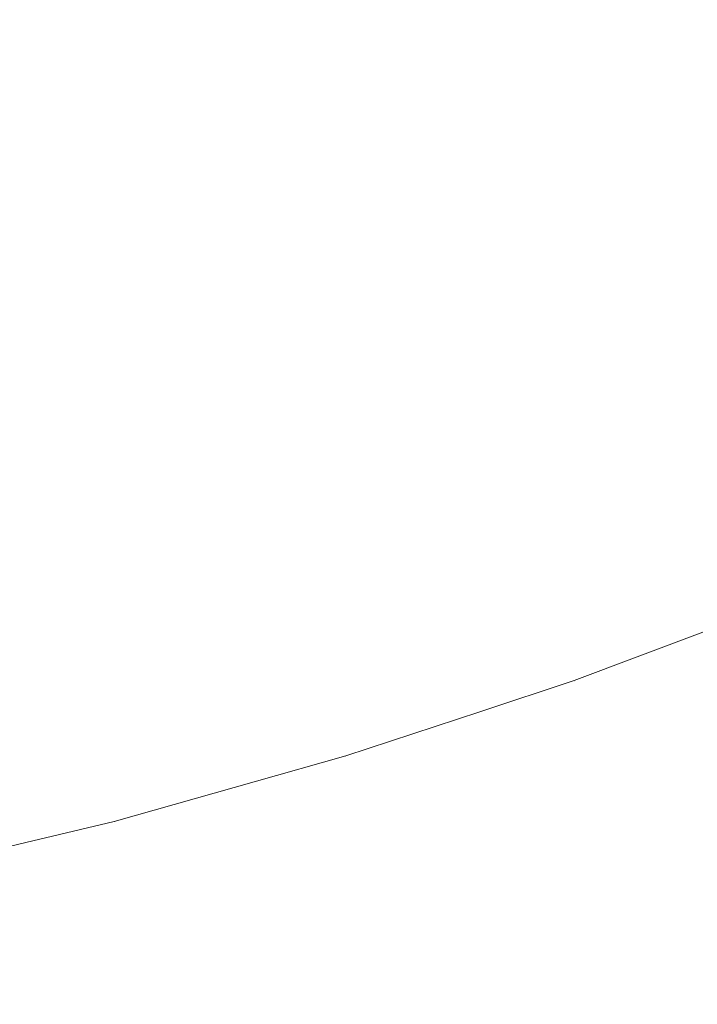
# Model space of a CAD drawing. Header units: centimetres. Extents: x -26 to 27.3, y 37.2 to 39.
# Tile 256 of 256: x 9.2873 to 9.3112, y 37.5001 to 37.5349. Entities that reach past the tile are written whole.
import ezdxf

# ---------------------------------------------------------------- set-up
doc = ezdxf.new("R2010")
doc.units = ezdxf.units.CM
doc.header["$LTSCALE"] = 2.54
doc.layers.add('Lucido design-1', color=7, linetype='Continuous')

# ---------------------------------------------------------------- blocks, each defined once
blk = doc.blocks.new('Gruppo-6-1')
at = {"color": 7, "linetype": 'Continuous', "lineweight": 9}
for points in [[(-25.859734, 38.900112, -349.282667), (-25.859734, 37.300112, -349.282667), (27.240266, 37.300112, -349.282667), (27.240266, 38.900112, -349.282667)], [(-25.859734, 38.900112, -373.24943), (-25.859734, 37.300112, -373.24943), (27.240266, 37.300112, -373.24943), (27.240266, 38.900112, -373.24943)]]:
    blk.add_3dface(points, dxfattribs=at)
for points, invisible_edges in [([(9.298093, 37.536448, -349.714947), (9.291094, 37.534141, -349.714947), (9.290254, 37.536884, -349.711956), (9.297137, 37.539153, -349.711956)], 15), ([(9.298093, 37.536448, -373.68171), (9.291094, 37.534141, -373.68171), (9.290254, 37.536884, -373.678719), (9.297137, 37.539153, -373.678719)], 15), ([(9.313967, 37.537068, -349.721263), (9.306981, 37.534087, -349.721263), (9.306009, 37.536506, -349.718051), (9.312893, 37.539444, -349.718051)], 15), ([(9.313967, 37.537068, -373.688027), (9.306981, 37.534087, -373.688027), (9.306009, 37.536506, -373.684814), (9.312893, 37.539444, -373.684814)], 15), ([(9.306009, 37.536506, -349.718051), (9.299006, 37.533863, -349.718051), (9.298093, 37.536448, -349.714947), (9.304987, 37.539049, -349.714947)], 15), ([(9.306009, 37.536506, -373.684814), (9.299006, 37.533863, -373.684814), (9.298093, 37.536448, -373.68171), (9.304987, 37.539049, -373.68171)], 15), ([(9.314985, 37.534816, -349.724578), (9.307902, 37.531794, -349.724578), (9.306981, 37.534087, -349.721263), (9.313967, 37.537068, -349.721263)], 15), ([(9.314985, 37.534816, -373.691341), (9.307902, 37.531794, -373.691341), (9.306981, 37.534087, -373.688027), (9.313967, 37.537068, -373.688027)], 15), ([(9.291094, 37.534141, -349.714947), (9.284005, 37.532133, -349.714947), (9.283282, 37.53491, -349.711956), (9.290254, 37.536884, -349.711956)], 15), ([(9.291094, 37.534141, -373.68171), (9.284005, 37.532133, -373.68171), (9.283282, 37.53491, -373.678719), (9.290254, 37.536884, -373.678719)], 15), ([(9.299006, 37.533863, -349.718051), (9.291897, 37.53152, -349.718051), (9.291094, 37.534141, -349.714947), (9.298093, 37.536448, -349.714947)], 15), ([(9.299006, 37.533863, -373.684814), (9.291897, 37.53152, -373.684814), (9.291094, 37.534141, -373.68171), (9.298093, 37.536448, -373.68171)], 15), ([(9.306981, 37.534087, -349.721263), (9.299874, 37.531405, -349.721263), (9.299006, 37.533863, -349.718051), (9.306009, 37.536506, -349.718051)], 15), ([(9.306981, 37.534087, -373.688027), (9.299874, 37.531405, -373.688027), (9.299006, 37.533863, -373.684814), (9.306009, 37.536506, -373.684814)], 15), ([(9.315944, 37.532694, -349.727989), (9.30877, 37.529633, -349.727989), (9.307902, 37.531794, -349.724578), (9.314985, 37.534816, -349.724578)], 15), ([(9.315944, 37.532694, -373.694752), (9.30877, 37.529633, -373.694752), (9.307902, 37.531794, -373.691341), (9.314985, 37.534816, -373.691341)], 15), ([(9.291897, 37.53152, -349.718051), (9.284695, 37.529481, -349.718051), (9.284005, 37.532133, -349.714947), (9.291094, 37.534141, -349.714947)], 15), ([(9.291897, 37.53152, -373.684814), (9.284695, 37.529481, -373.684814), (9.284005, 37.532133, -373.68171), (9.291094, 37.534141, -373.68171)], 15), ([(9.307902, 37.531794, -349.724578), (9.300697, 37.529075, -349.724578), (9.299874, 37.531405, -349.721263), (9.306981, 37.534087, -349.721263)], 15), ([(9.307902, 37.531794, -373.691341), (9.300697, 37.529075, -373.691341), (9.299874, 37.531405, -373.688027), (9.306981, 37.534087, -373.688027)], 15), ([(9.299874, 37.531405, -349.721263), (9.292661, 37.529027, -349.721263), (9.291897, 37.53152, -349.718051), (9.299006, 37.533863, -349.718051)], 15), ([(9.299874, 37.531405, -373.688027), (9.292661, 37.529027, -373.688027), (9.291897, 37.53152, -373.684814), (9.299006, 37.533863, -373.684814)], 15), ([(9.316844, 37.530703, -349.731491), (9.309585, 37.527606, -349.731491), (9.30877, 37.529633, -349.727989), (9.315944, 37.532694, -349.727989)], 15), ([(9.316844, 37.530703, -373.698254), (9.309585, 37.527606, -373.698254), (9.30877, 37.529633, -373.694752), (9.315944, 37.532694, -373.694752)], 15), ([(9.292661, 37.529027, -349.721263), (9.285352, 37.526957, -349.721263), (9.284695, 37.529481, -349.718051), (9.291897, 37.53152, -349.718051)], 15), ([(9.292661, 37.529027, -373.688027), (9.285352, 37.526957, -373.688027), (9.284695, 37.529481, -373.684814), (9.291897, 37.53152, -373.684814)], 15), ([(9.30877, 37.529633, -349.727989), (9.301473, 37.526879, -349.727989), (9.300697, 37.529075, -349.724578), (9.307902, 37.531794, -349.724578)], 15), ([(9.30877, 37.529633, -373.694752), (9.301473, 37.526879, -373.694752), (9.300697, 37.529075, -373.691341), (9.307902, 37.531794, -373.691341)], 15), ([(9.300697, 37.529075, -349.724578), (9.293384, 37.526665, -349.724578), (9.292661, 37.529027, -349.721263), (9.299874, 37.531405, -349.721263)], 15), ([(9.300697, 37.529075, -373.691341), (9.293384, 37.526665, -373.691341), (9.292661, 37.529027, -373.688027), (9.299874, 37.531405, -373.688027)], 15), ([(9.317683, 37.528847, -349.735076), (9.310344, 37.525716, -349.735076), (9.309585, 37.527606, -349.731491), (9.316844, 37.530703, -349.731491)], 15), ([(9.317683, 37.528847, -373.701839), (9.310344, 37.525716, -373.701839), (9.309585, 37.527606, -373.698254), (9.316844, 37.530703, -373.698254)], 15), ([(9.309585, 37.527606, -349.731491), (9.302201, 37.524819, -349.731491), (9.301473, 37.526879, -349.727989), (9.30877, 37.529633, -349.727989)], 15), ([(9.309585, 37.527606, -373.698254), (9.302201, 37.524819, -373.698254), (9.301473, 37.526879, -373.694752), (9.30877, 37.529633, -373.694752)], 15), ([(9.301473, 37.526879, -349.727989), (9.294066, 37.524437, -349.727989), (9.293384, 37.526665, -349.724578), (9.300697, 37.529075, -349.724578)], 15), ([(9.301473, 37.526879, -373.694752), (9.294066, 37.524437, -373.694752), (9.293384, 37.526665, -373.691341), (9.300697, 37.529075, -373.691341)], 15), ([(9.293384, 37.526665, -349.724578), (9.285975, 37.524567, -349.724578), (9.285352, 37.526957, -349.721263), (9.292661, 37.529027, -349.721263)], 15), ([(9.293384, 37.526665, -373.691341), (9.285975, 37.524567, -373.691341), (9.285352, 37.526957, -373.688027), (9.292661, 37.529027, -373.688027)], 15), ([(9.31846, 37.527129, -349.738739), (9.311048, 37.523966, -349.738739), (9.310344, 37.525716, -349.735076), (9.317683, 37.528847, -349.735076)], 15), ([(9.31846, 37.527129, -373.705502), (9.311048, 37.523966, -373.705502), (9.310344, 37.525716, -373.701839), (9.317683, 37.528847, -373.701839)], 15), ([(9.310344, 37.525716, -349.735076), (9.30288, 37.522899, -349.735076), (9.302201, 37.524819, -349.731491), (9.309585, 37.527606, -349.731491)], 15), ([(9.310344, 37.525716, -373.701839), (9.30288, 37.522899, -373.701839), (9.302201, 37.524819, -373.698254), (9.309585, 37.527606, -373.698254)], 15), ([(9.319173, 37.525551, -349.742473), (9.311693, 37.522359, -349.742473), (9.311048, 37.523966, -349.738739), (9.31846, 37.527129, -349.738739)], 15), ([(9.319173, 37.525551, -373.709236), (9.311693, 37.522359, -373.709236), (9.311048, 37.523966, -373.705502), (9.31846, 37.527129, -373.705502)], 15), ([(9.294066, 37.524437, -349.727989), (9.286562, 37.522312, -349.727989), (9.285975, 37.524567, -349.724578), (9.293384, 37.526665, -349.724578)], 15), ([(9.294066, 37.524437, -373.694752), (9.286562, 37.522312, -373.694752), (9.285975, 37.524567, -373.691341), (9.293384, 37.526665, -373.691341)], 15), ([(9.302201, 37.524819, -349.731491), (9.294706, 37.522348, -349.731491), (9.294066, 37.524437, -349.727989), (9.301473, 37.526879, -349.727989)], 15), ([(9.302201, 37.524819, -373.698254), (9.294706, 37.522348, -373.698254), (9.294066, 37.524437, -373.694752), (9.301473, 37.526879, -373.694752)], 15), ([(9.311048, 37.523966, -349.738739), (9.303508, 37.521121, -349.738739), (9.30288, 37.522899, -349.735076), (9.310344, 37.525716, -349.735076)], 15), ([(9.311048, 37.523966, -373.705502), (9.303508, 37.521121, -373.705502), (9.30288, 37.522899, -373.701839), (9.310344, 37.525716, -373.701839)], 15), ([(9.30288, 37.522899, -349.735076), (9.295302, 37.520401, -349.735076), (9.294706, 37.522348, -349.731491), (9.302201, 37.524819, -349.731491)], 15), ([(9.30288, 37.522899, -373.701839), (9.295302, 37.520401, -373.701839), (9.294706, 37.522348, -373.698254), (9.302201, 37.524819, -373.698254)], 15), ([(9.294706, 37.522348, -349.731491), (9.287112, 37.520198, -349.731491), (9.286562, 37.522312, -349.727989), (9.294066, 37.524437, -349.727989)], 15), ([(9.294706, 37.522348, -373.698254), (9.287112, 37.520198, -373.698254), (9.286562, 37.522312, -373.694752), (9.294066, 37.524437, -373.694752)], 15), ([(9.311693, 37.522359, -349.742473), (9.304085, 37.519488, -349.742473), (9.303508, 37.521121, -349.738739), (9.311048, 37.523966, -349.738739)], 15), ([(9.311693, 37.522359, -373.709236), (9.304085, 37.519488, -373.709236), (9.303508, 37.521121, -373.705502), (9.311048, 37.523966, -373.705502)], 15), ([(9.303508, 37.521121, -349.738739), (9.295854, 37.518598, -349.738739), (9.295302, 37.520401, -349.735076), (9.30288, 37.522899, -349.735076)], 15), ([(9.303508, 37.521121, -373.705502), (9.295854, 37.518598, -373.705502), (9.295302, 37.520401, -373.701839), (9.30288, 37.522899, -373.701839)], 15), ([(9.295302, 37.520401, -349.735076), (9.287625, 37.518227, -349.735076), (9.287112, 37.520198, -349.731491), (9.294706, 37.522348, -349.731491)], 15), ([(9.295302, 37.520401, -373.701839), (9.287625, 37.518227, -373.701839), (9.287112, 37.520198, -373.698254), (9.294706, 37.522348, -373.698254)], 15), ([(9.312281, 37.520898, -349.746272), (9.30461, 37.518003, -349.746272), (9.304085, 37.519488, -349.742473), (9.311693, 37.522359, -349.742473)], 15), ([(9.312281, 37.520898, -373.713035), (9.30461, 37.518003, -373.713035), (9.304085, 37.519488, -373.709236), (9.311693, 37.522359, -373.709236)], 15), ([(9.304085, 37.519488, -349.742473), (9.296361, 37.516942, -349.742473), (9.295854, 37.518598, -349.738739), (9.303508, 37.521121, -349.738739)], 15), ([(9.304085, 37.519488, -373.709236), (9.296361, 37.516942, -373.709236), (9.295854, 37.518598, -373.705502), (9.303508, 37.521121, -373.705502)], 15), ([(9.312809, 37.519583, -349.75013), (9.305082, 37.516667, -349.75013), (9.30461, 37.518003, -349.746272), (9.312281, 37.520898, -349.746272)], 15), ([(9.312809, 37.519583, -373.716893), (9.305082, 37.516667, -373.716893), (9.30461, 37.518003, -373.713035), (9.312281, 37.520898, -373.713035)], 15), ([(9.295854, 37.518598, -349.738739), (9.288101, 37.516402, -349.738739), (9.287625, 37.518227, -349.735076), (9.295302, 37.520401, -349.735076)], 15), ([(9.295854, 37.518598, -373.705502), (9.288101, 37.516402, -373.705502), (9.287625, 37.518227, -373.701839), (9.295302, 37.520401, -373.701839)], 15), ([(9.287625, 37.518227, -349.735076), (9.279863, 37.516381, -349.735076), (9.279434, 37.518372, -349.731491), (9.287112, 37.520198, -349.731491)], 15), ([(9.287625, 37.518227, -373.701839), (9.279863, 37.516381, -373.701839), (9.279434, 37.518372, -373.698254), (9.287112, 37.520198, -373.698254)], 15), ([(9.30461, 37.518003, -349.746272), (9.296823, 37.515436, -349.746272), (9.296361, 37.516942, -349.742473), (9.304085, 37.519488, -349.742473)], 15), ([(9.30461, 37.518003, -373.713035), (9.296823, 37.515436, -373.713035), (9.296361, 37.516942, -373.709236), (9.304085, 37.519488, -373.709236)], 15), ([(9.313277, 37.518418, -349.754038), (9.3055, 37.515483, -349.754038), (9.305082, 37.516667, -349.75013), (9.312809, 37.519583, -349.75013)], 15), ([(9.313277, 37.518418, -373.720802), (9.3055, 37.515483, -373.720802), (9.305082, 37.516667, -373.716893), (9.312809, 37.519583, -373.716893)], 15), ([(9.296361, 37.516942, -349.742473), (9.288537, 37.514726, -349.742473), (9.288101, 37.516402, -349.738739), (9.295854, 37.518598, -349.738739)], 15), ([(9.296361, 37.516942, -373.709236), (9.288537, 37.514726, -373.709236), (9.288101, 37.516402, -373.705502), (9.295854, 37.518598, -373.705502)], 15), ([(9.313685, 37.517403, -349.757992), (9.305864, 37.514452, -349.757992), (9.3055, 37.515483, -349.754038), (9.313277, 37.518418, -349.754038)], 15), ([(9.313685, 37.517403, -373.724755), (9.305864, 37.514452, -373.724755), (9.3055, 37.515483, -373.720802), (9.313277, 37.518418, -373.720802)], 15), ([(9.288101, 37.516402, -349.738739), (9.280261, 37.514538, -349.738739), (9.279863, 37.516381, -349.735076), (9.287625, 37.518227, -349.735076)], 15), ([(9.288101, 37.516402, -373.705502), (9.280261, 37.514538, -373.705502), (9.279863, 37.516381, -373.701839), (9.287625, 37.518227, -373.701839)], 15), ([(9.305082, 37.516667, -349.75013), (9.297238, 37.514081, -349.75013), (9.296823, 37.515436, -349.746272), (9.30461, 37.518003, -349.746272)], 15), ([(9.305082, 37.516667, -373.716893), (9.297238, 37.514081, -373.716893), (9.296823, 37.515436, -373.713035), (9.30461, 37.518003, -373.713035)], 15), ([(9.314031, 37.516541, -349.761983), (9.306174, 37.513575, -349.761983), (9.305864, 37.514452, -349.757992), (9.313685, 37.517403, -349.757992)], 15), ([(9.314031, 37.516541, -373.728746), (9.306174, 37.513575, -373.728746), (9.305864, 37.514452, -373.724755), (9.313685, 37.517403, -373.724755)], 15), ([(9.296823, 37.515436, -349.746272), (9.288934, 37.513202, -349.746272), (9.288537, 37.514726, -349.742473), (9.296361, 37.516942, -349.742473)], 15), ([(9.296823, 37.515436, -373.713035), (9.288934, 37.513202, -373.713035), (9.288537, 37.514726, -373.709236), (9.296361, 37.516942, -373.709236)], 15), ([(9.3055, 37.515483, -349.754038), (9.297605, 37.512881, -349.754038), (9.297238, 37.514081, -349.75013), (9.305082, 37.516667, -349.75013)], 15), ([(9.3055, 37.515483, -373.720802), (9.297605, 37.512881, -373.720802), (9.297238, 37.514081, -373.716893), (9.305082, 37.516667, -373.716893)], 15), ([(9.314316, 37.515831, -349.766006), (9.306429, 37.512854, -349.766006), (9.306174, 37.513575, -349.761983), (9.314031, 37.516541, -349.761983)], 15), ([(9.314316, 37.515831, -373.732769), (9.306429, 37.512854, -373.732769), (9.306174, 37.513575, -373.728746), (9.314031, 37.516541, -373.728746)], 15), ([(9.288537, 37.514726, -349.742473), (9.280625, 37.512845, -349.742473), (9.280261, 37.514538, -349.738739), (9.288101, 37.516402, -349.738739)], 15), ([(9.288537, 37.514726, -373.709236), (9.280625, 37.512845, -373.709236), (9.280261, 37.514538, -373.705502), (9.288101, 37.516402, -373.705502)], 15), ([(9.31454, 37.515275, -349.770053), (9.306628, 37.51229, -349.770053), (9.306429, 37.512854, -349.766006), (9.314316, 37.515831, -349.766006)], 15), ([(9.31454, 37.515275, -373.736816), (9.306628, 37.51229, -373.736816), (9.306429, 37.512854, -373.732769), (9.314316, 37.515831, -373.732769)], 15), ([(9.297238, 37.514081, -349.75013), (9.289291, 37.511831, -349.75013), (9.288934, 37.513202, -349.746272), (9.296823, 37.515436, -349.746272)], 15), ([(9.297238, 37.514081, -373.716893), (9.289291, 37.511831, -373.716893), (9.288934, 37.513202, -373.713035), (9.296823, 37.515436, -373.713035)], 15), ([(9.305864, 37.514452, -349.757992), (9.297925, 37.511835, -349.757992), (9.297605, 37.512881, -349.754038), (9.3055, 37.515483, -349.754038)], 15), ([(9.305864, 37.514452, -373.724755), (9.297925, 37.511835, -373.724755), (9.297605, 37.512881, -373.720802), (9.3055, 37.515483, -373.720802)], 15), ([(9.314701, 37.514874, -349.774117), (9.306772, 37.511882, -349.774117), (9.306628, 37.51229, -349.770053), (9.31454, 37.515275, -349.770053)], 15), ([(9.314701, 37.514874, -373.74088), (9.306772, 37.511882, -373.74088), (9.306628, 37.51229, -373.736816), (9.31454, 37.515275, -373.736816)], 15), ([(9.3148, 37.514627, -349.778192), (9.306861, 37.511631, -349.778192), (9.306772, 37.511882, -349.774117), (9.314701, 37.514874, -349.774117)], 15), ([(9.3148, 37.514627, -373.744955), (9.306861, 37.511631, -373.744955), (9.306772, 37.511882, -373.74088), (9.314701, 37.514874, -373.74088)], 15), ([(9.288934, 37.513202, -349.746272), (9.280957, 37.511305, -349.746272), (9.280625, 37.512845, -349.742473), (9.288537, 37.514726, -349.742473)], 15), ([(9.288934, 37.513202, -373.713035), (9.280957, 37.511305, -373.713035), (9.280625, 37.512845, -373.709236), (9.288537, 37.514726, -373.709236)], 15), ([(9.306174, 37.513575, -349.761983), (9.298198, 37.510946, -349.761983), (9.297925, 37.511835, -349.757992), (9.305864, 37.514452, -349.757992)], 15), ([(9.306174, 37.513575, -373.728746), (9.298198, 37.510946, -373.728746), (9.297925, 37.511835, -373.724755), (9.305864, 37.514452, -373.724755)], 15), ([(9.314837, 37.514536, -349.782122), (9.306894, 37.511538, -349.782122), (9.306861, 37.511631, -349.778192), (9.3148, 37.514627, -349.778192)], 15), ([(9.314837, 37.514536, -373.748885), (9.306894, 37.511538, -373.748885), (9.306861, 37.511631, -373.744955), (9.3148, 37.514627, -373.744955)], 15), ([(9.311431, 37.513249, -349.782667), (9.306894, 37.511537, -349.782667), (9.306894, 37.511538, -349.782122), (9.314837, 37.514536, -349.782122)], 14), ([(9.311431, 37.513249, -373.74943), (9.306894, 37.511537, -373.74943), (9.306894, 37.511538, -373.748885), (9.314837, 37.514536, -373.748885)], 14), ([(9.314845, 37.514516, -349.984639), (9.306901, 37.511518, -349.984639), (9.306894, 37.511537, -349.982667), (9.311431, 37.513249, -349.982667)], 11), ([(9.314845, 37.514516, -373.951402), (9.306901, 37.511518, -373.951402), (9.306894, 37.511537, -373.94943), (9.311431, 37.513249, -373.94943)], 11), ([(9.314904, 37.514369, -349.988627), (9.306953, 37.511369, -349.988627), (9.306901, 37.511518, -349.984639), (9.314845, 37.514516, -349.984639)], 15), ([(9.314904, 37.514369, -373.95539), (9.306953, 37.511369, -373.95539), (9.306901, 37.511518, -373.951402), (9.314845, 37.514516, -373.951402)], 15), ([(9.315022, 37.514074, -349.992612), (9.307059, 37.511069, -349.992612), (9.306953, 37.511369, -349.988627), (9.314904, 37.514369, -349.988627)], 15), ([(9.315022, 37.514074, -373.959375), (9.307059, 37.511069, -373.959375), (9.306953, 37.511369, -373.95539), (9.314904, 37.514369, -373.95539)], 15), ([(9.297605, 37.512881, -349.754038), (9.289607, 37.510616, -349.754038), (9.289291, 37.511831, -349.75013), (9.297238, 37.514081, -349.75013)], 15), ([(9.297605, 37.512881, -373.720802), (9.289607, 37.510616, -373.720802), (9.289291, 37.511831, -373.716893), (9.297238, 37.514081, -373.716893)], 15), ([(9.315201, 37.513631, -349.996586), (9.307219, 37.510619, -349.996586), (9.307059, 37.511069, -349.992612), (9.315022, 37.514074, -349.992612)], 15), ([(9.315201, 37.513631, -373.963349), (9.307219, 37.510619, -373.963349), (9.307059, 37.511069, -373.959375), (9.315022, 37.514074, -373.959375)], 15), ([(9.306429, 37.512854, -349.766006), (9.298422, 37.510215, -349.766006), (9.298198, 37.510946, -349.761983), (9.306174, 37.513575, -349.761983)], 15), ([(9.306429, 37.512854, -373.732769), (9.298422, 37.510215, -373.732769), (9.298198, 37.510946, -373.728746), (9.306174, 37.513575, -373.728746)], 15), ([(9.315438, 37.51304, -350.000543), (9.307431, 37.510018, -350.000543), (9.307219, 37.510619, -349.996586), (9.315201, 37.513631, -349.996586)], 15), ([(9.315438, 37.51304, -373.967306), (9.307431, 37.510018, -373.967306), (9.307219, 37.510619, -373.963349), (9.315201, 37.513631, -373.963349)], 15), ([(9.289291, 37.511831, -349.75013), (9.281256, 37.50992, -349.75013), (9.280957, 37.511305, -349.746272), (9.288934, 37.513202, -349.746272)], 15), ([(9.289291, 37.511831, -373.716893), (9.281256, 37.50992, -373.716893), (9.280957, 37.511305, -373.713035), (9.288934, 37.513202, -373.713035)], 15), ([(9.306894, 37.511537, -349.782667), (9.311431, 37.513249, -349.782667), (9.311431, 37.513249, -349.982667), (9.306894, 37.511537, -349.982667)], 10), ([(9.306894, 37.511537, -373.74943), (9.311431, 37.513249, -373.74943), (9.311431, 37.513249, -373.94943), (9.306894, 37.511537, -373.94943)], 10), ([(9.297925, 37.511835, -349.757992), (9.289883, 37.509558, -349.757992), (9.289607, 37.510616, -349.754038), (9.297605, 37.512881, -349.754038)], 15), ([(9.297925, 37.511835, -373.724755), (9.289883, 37.509558, -373.724755), (9.289607, 37.510616, -373.720802), (9.297605, 37.512881, -373.720802)], 15), ([(9.306628, 37.51229, -349.770053), (9.298597, 37.509642, -349.770053), (9.298422, 37.510215, -349.766006), (9.306429, 37.512854, -349.766006)], 15), ([(9.306628, 37.51229, -373.736816), (9.298597, 37.509642, -373.736816), (9.298422, 37.510215, -373.732769), (9.306429, 37.512854, -373.732769)], 15), ([(9.315735, 37.5123, -350.004477), (9.307696, 37.509267, -350.004477), (9.307431, 37.510018, -350.000543), (9.315438, 37.51304, -350.000543)], 15), ([(9.315735, 37.5123, -373.97124), (9.307696, 37.509267, -373.97124), (9.307431, 37.510018, -373.967306), (9.315438, 37.51304, -373.967306)], 15), ([(9.306772, 37.511882, -349.774117), (9.298724, 37.509229, -349.774117), (9.298597, 37.509642, -349.770053), (9.306628, 37.51229, -349.770053)], 15), ([(9.306772, 37.511882, -373.74088), (9.298724, 37.509229, -373.74088), (9.298597, 37.509642, -373.736816), (9.306628, 37.51229, -373.736816)], 15), ([(9.316091, 37.511414, -350.00838), (9.308014, 37.508366, -350.00838), (9.307696, 37.509267, -350.004477), (9.315735, 37.5123, -350.004477)], 15), ([(9.316091, 37.511414, -373.975143), (9.308014, 37.508366, -373.975143), (9.307696, 37.509267, -373.97124), (9.315735, 37.5123, -373.97124)], 15), ([(9.289607, 37.510616, -349.754038), (9.28152, 37.508692, -349.754038), (9.281256, 37.50992, -349.75013), (9.289291, 37.511831, -349.75013)], 15), ([(9.289607, 37.510616, -373.720802), (9.28152, 37.508692, -373.720802), (9.281256, 37.50992, -373.716893), (9.289291, 37.511831, -373.716893)], 15), ([(9.298198, 37.510946, -349.761983), (9.290117, 37.508658, -349.761983), (9.289883, 37.509558, -349.757992), (9.297925, 37.511835, -349.757992)], 15), ([(9.298198, 37.510946, -373.728746), (9.290117, 37.508658, -373.728746), (9.289883, 37.509558, -373.724755), (9.297925, 37.511835, -373.724755)], 15), ([(9.306861, 37.511631, -349.778192), (9.298802, 37.508974, -349.778192), (9.298724, 37.509229, -349.774117), (9.306772, 37.511882, -349.774117)], 15), ([(9.306861, 37.511631, -373.744955), (9.298802, 37.508974, -373.744955), (9.298724, 37.509229, -373.74088), (9.306772, 37.511882, -373.74088)], 15), ([(9.306894, 37.511538, -349.782122), (9.29883, 37.50888, -349.782122), (9.298802, 37.508974, -349.778192), (9.306861, 37.511631, -349.778192)], 15), ([(9.306894, 37.511538, -373.748885), (9.29883, 37.50888, -373.748885), (9.298802, 37.508974, -373.744955), (9.306861, 37.511631, -373.744955)], 15), ([(9.303566, 37.510439, -349.782667), (9.298831, 37.508879, -349.782667), (9.29883, 37.50888, -349.782122), (9.306894, 37.511538, -349.782122)], 14), ([(9.303566, 37.510439, -373.74943), (9.298831, 37.508879, -373.74943), (9.29883, 37.50888, -373.748885), (9.306894, 37.511538, -373.748885)], 14), ([(9.306901, 37.511518, -349.984639), (9.298837, 37.50886, -349.984639), (9.298831, 37.508879, -349.982667), (9.303566, 37.510439, -349.982667)], 11), ([(9.306901, 37.511518, -373.951402), (9.298837, 37.50886, -373.951402), (9.298831, 37.508879, -373.94943), (9.303566, 37.510439, -373.94943)], 11), ([(9.306953, 37.511369, -349.988627), (9.298883, 37.508709, -349.988627), (9.298837, 37.50886, -349.984639), (9.306901, 37.511518, -349.984639)], 15), ([(9.306953, 37.511369, -373.95539), (9.298883, 37.508709, -373.95539), (9.298837, 37.50886, -373.951402), (9.306901, 37.511518, -373.951402)], 15), ([(9.307059, 37.511069, -349.992612), (9.298976, 37.508405, -349.992612), (9.298883, 37.508709, -349.988627), (9.306953, 37.511369, -349.988627)], 15), ([(9.307059, 37.511069, -373.959375), (9.298976, 37.508405, -373.959375), (9.298883, 37.508709, -373.95539), (9.306953, 37.511369, -373.95539)], 15), ([(9.306894, 37.511538, -349.782122), (9.306894, 37.511537, -349.782667), (9.303566, 37.510439, -349.782667)], 9), ([(9.306894, 37.511538, -373.748885), (9.306894, 37.511537, -373.74943), (9.303566, 37.510439, -373.74943)], 9), ([(9.303566, 37.510439, -349.982667), (9.306894, 37.511537, -349.982667), (9.306901, 37.511518, -349.984639)], 10), ([(9.306894, 37.511537, -349.982667), (9.303566, 37.510439, -349.982667), (9.303566, 37.510439, -349.782667), (9.306894, 37.511537, -349.782667)], 10), ([(9.303566, 37.510439, -373.94943), (9.306894, 37.511537, -373.94943), (9.306901, 37.511518, -373.951402)], 10), ([(9.306894, 37.511537, -373.94943), (9.303566, 37.510439, -373.94943), (9.303566, 37.510439, -373.74943), (9.306894, 37.511537, -373.74943)], 10), ([(9.316506, 37.510382, -350.012247), (9.308385, 37.507317, -350.012247), (9.308014, 37.508366, -350.00838), (9.316091, 37.511414, -350.00838)], 15), ([(9.316506, 37.510382, -373.97901), (9.308385, 37.507317, -373.97901), (9.308014, 37.508366, -373.975143), (9.316091, 37.511414, -373.975143)], 15), ([(9.307219, 37.510619, -349.996586), (9.299116, 37.507948, -349.996586), (9.298976, 37.508405, -349.992612), (9.307059, 37.511069, -349.992612)], 15), ([(9.307219, 37.510619, -373.963349), (9.299116, 37.507948, -373.963349), (9.298976, 37.508405, -373.959375), (9.307059, 37.511069, -373.959375)], 15), ([(9.298422, 37.510215, -349.766006), (9.29031, 37.507918, -349.766006), (9.290117, 37.508658, -349.761983), (9.298198, 37.510946, -349.761983)], 15), ([(9.298422, 37.510215, -373.732769), (9.29031, 37.507918, -373.732769), (9.290117, 37.508658, -373.728746), (9.298198, 37.510946, -373.728746)], 15), ([(9.289883, 37.509558, -349.757992), (9.281751, 37.507624, -349.757992), (9.28152, 37.508692, -349.754038), (9.289607, 37.510616, -349.754038)], 15), ([(9.289883, 37.509558, -373.724755), (9.281751, 37.507624, -373.724755), (9.28152, 37.508692, -373.720802), (9.289607, 37.510616, -373.720802)], 15), ([(9.298831, 37.508879, -349.782667), (9.303566, 37.510439, -349.782667), (9.303566, 37.510439, -349.982667), (9.298831, 37.508879, -349.982667)], 10), ([(9.298831, 37.508879, -373.74943), (9.303566, 37.510439, -373.74943), (9.303566, 37.510439, -373.94943), (9.298831, 37.508879, -373.94943)], 10), ([(9.307431, 37.510018, -350.000543), (9.299303, 37.507338, -350.000543), (9.299116, 37.507948, -349.996586), (9.307219, 37.510619, -349.996586)], 15), ([(9.307431, 37.510018, -373.967306), (9.299303, 37.507338, -373.967306), (9.299116, 37.507948, -373.963349), (9.307219, 37.510619, -373.963349)], 15), ([(9.316979, 37.509205, -350.01607), (9.308808, 37.506121, -350.01607), (9.308385, 37.507317, -350.012247), (9.316506, 37.510382, -350.012247)], 15), ([(9.316979, 37.509205, -373.982833), (9.308808, 37.506121, -373.982833), (9.308385, 37.507317, -373.97901), (9.316506, 37.510382, -373.97901)], 15), ([(9.298597, 37.509642, -349.770053), (9.290461, 37.507338, -349.770053), (9.29031, 37.507918, -349.766006), (9.298422, 37.510215, -349.766006)], 15), ([(9.298597, 37.509642, -373.736816), (9.290461, 37.507338, -373.736816), (9.29031, 37.507918, -373.732769), (9.298422, 37.510215, -373.732769)], 15), ([(9.307696, 37.509267, -350.004477), (9.299536, 37.506577, -350.004477), (9.299303, 37.507338, -350.000543), (9.307431, 37.510018, -350.000543)], 15), ([(9.307696, 37.509267, -373.97124), (9.299536, 37.506577, -373.97124), (9.299303, 37.507338, -373.967306), (9.307431, 37.510018, -373.967306)], 15), ([(9.298724, 37.509229, -349.774117), (9.29057, 37.50692, -349.774117), (9.290461, 37.507338, -349.770053), (9.298597, 37.509642, -349.770053)], 15), ([(9.298724, 37.509229, -373.74088), (9.29057, 37.50692, -373.74088), (9.290461, 37.507338, -373.736816), (9.298597, 37.509642, -373.736816)], 15), ([(9.290117, 37.508658, -349.761983), (9.281947, 37.506715, -349.761983), (9.281751, 37.507624, -349.757992), (9.289883, 37.509558, -349.757992)], 15), ([(9.290117, 37.508658, -373.728746), (9.281947, 37.506715, -373.728746), (9.281751, 37.507624, -373.724755), (9.289883, 37.509558, -373.724755)], 15), ([(9.308014, 37.508366, -350.00838), (9.299815, 37.505664, -350.00838), (9.299536, 37.506577, -350.004477), (9.307696, 37.509267, -350.004477)], 15), ([(9.308014, 37.508366, -373.975143), (9.299815, 37.505664, -373.975143), (9.299536, 37.506577, -373.97124), (9.307696, 37.509267, -373.97124)], 15), ([(9.298802, 37.508974, -349.778192), (9.290637, 37.506662, -349.778192), (9.29057, 37.50692, -349.774117), (9.298724, 37.509229, -349.774117)], 15), ([(9.298802, 37.508974, -373.744955), (9.290637, 37.506662, -373.744955), (9.29057, 37.50692, -373.74088), (9.298724, 37.509229, -373.74088)], 15), ([(9.29883, 37.50888, -349.782122), (9.290662, 37.506567, -349.782122), (9.290637, 37.506662, -349.778192), (9.298802, 37.508974, -349.778192)], 15), ([(9.29883, 37.50888, -373.748885), (9.290662, 37.506567, -373.748885), (9.290637, 37.506662, -373.744955), (9.298802, 37.508974, -373.744955)], 15), ([(9.31751, 37.507884, -350.019843), (9.309282, 37.504779, -350.019843), (9.308808, 37.506121, -350.01607), (9.316979, 37.509205, -350.01607)], 15), ([(9.31751, 37.507884, -373.986606), (9.309282, 37.504779, -373.986606), (9.308808, 37.506121, -373.982833), (9.316979, 37.509205, -373.982833)], 15), ([(9.29031, 37.507918, -349.766006), (9.282108, 37.505967, -349.766006), (9.281947, 37.506715, -349.761983), (9.290117, 37.508658, -349.761983)], 15), ([(9.29031, 37.507918, -373.732769), (9.282108, 37.505967, -373.732769), (9.281947, 37.506715, -373.728746), (9.290117, 37.508658, -373.728746)], 15), ([(9.295598, 37.507963, -349.782667), (9.290662, 37.506565, -349.782667), (9.290662, 37.506567, -349.782122), (9.29883, 37.50888, -349.782122)], 14), ([(9.295598, 37.507963, -373.74943), (9.290662, 37.506565, -373.74943), (9.290662, 37.506567, -373.748885), (9.29883, 37.50888, -373.748885)], 14), ([(9.298837, 37.50886, -349.984639), (9.290667, 37.506547, -349.984639), (9.290662, 37.506565, -349.982667), (9.295598, 37.507963, -349.982667)], 11), ([(9.298837, 37.50886, -373.951402), (9.290667, 37.506547, -373.951402), (9.290662, 37.506565, -373.94943), (9.295598, 37.507963, -373.94943)], 11), ([(9.298883, 37.508709, -349.988627), (9.290707, 37.506393, -349.988627), (9.290667, 37.506547, -349.984639), (9.298837, 37.50886, -349.984639)], 15), ([(9.298883, 37.508709, -373.95539), (9.290707, 37.506393, -373.95539), (9.290667, 37.506547, -373.951402), (9.298837, 37.50886, -373.951402)], 15), ([(9.298976, 37.508405, -349.992612), (9.290787, 37.506086, -349.992612), (9.290707, 37.506393, -349.988627), (9.298883, 37.508709, -349.988627)], 15), ([(9.298976, 37.508405, -373.959375), (9.290787, 37.506086, -373.959375), (9.290707, 37.506393, -373.95539), (9.298883, 37.508709, -373.95539)], 15), ([(9.29883, 37.50888, -349.782122), (9.298831, 37.508879, -349.782667), (9.295598, 37.507963, -349.782667)], 9), ([(9.29883, 37.50888, -373.748885), (9.298831, 37.508879, -373.74943), (9.295598, 37.507963, -373.74943)], 9), ([(9.295598, 37.507963, -349.982667), (9.298831, 37.508879, -349.982667), (9.298837, 37.50886, -349.984639)], 10), ([(9.298831, 37.508879, -349.982667), (9.295598, 37.507963, -349.982667), (9.295598, 37.507963, -349.782667), (9.298831, 37.508879, -349.782667)], 10), ([(9.295598, 37.507963, -373.94943), (9.298831, 37.508879, -373.94943), (9.298837, 37.50886, -373.951402)], 10), ([(9.298831, 37.508879, -373.94943), (9.295598, 37.507963, -373.94943), (9.295598, 37.507963, -373.74943), (9.298831, 37.508879, -373.74943)], 10), ([(9.299116, 37.507948, -349.996586), (9.290907, 37.505623, -349.996586), (9.290787, 37.506086, -349.992612), (9.298976, 37.508405, -349.992612)], 15), ([(9.299116, 37.507948, -373.963349), (9.290907, 37.505623, -373.963349), (9.290787, 37.506086, -373.959375), (9.298976, 37.508405, -373.959375)], 15), ([(9.308385, 37.507317, -350.012247), (9.300141, 37.5046, -350.012247), (9.299815, 37.505664, -350.00838), (9.308014, 37.508366, -350.00838)], 15), ([(9.308385, 37.507317, -373.97901), (9.300141, 37.5046, -373.97901), (9.299815, 37.505664, -373.975143), (9.308014, 37.508366, -373.975143)], 15), ([(9.290461, 37.507338, -349.770053), (9.282234, 37.505382, -349.770053), (9.282108, 37.505967, -349.766006), (9.29031, 37.507918, -349.766006)], 15), ([(9.290461, 37.507338, -373.736816), (9.282234, 37.505382, -373.736816), (9.282108, 37.505967, -373.732769), (9.29031, 37.507918, -373.732769)], 15), ([(9.290662, 37.506565, -349.782667), (9.295598, 37.507963, -349.782667), (9.295598, 37.507963, -349.982667), (9.290662, 37.506565, -349.982667)], 10), ([(9.290662, 37.506565, -373.74943), (9.295598, 37.507963, -373.74943), (9.295598, 37.507963, -373.94943), (9.290662, 37.506565, -373.94943)], 10), ([(9.299303, 37.507338, -350.000543), (9.291068, 37.505007, -350.000543), (9.290907, 37.505623, -349.996586), (9.299116, 37.507948, -349.996586)], 15), ([(9.299303, 37.507338, -373.967306), (9.291068, 37.505007, -373.967306), (9.290907, 37.505623, -373.963349), (9.299116, 37.507948, -373.963349)], 15), ([(9.318098, 37.506421, -350.02356), (9.309807, 37.503292, -350.02356), (9.309282, 37.504779, -350.019843), (9.31751, 37.507884, -350.019843)], 15), ([(9.318098, 37.506421, -373.990324), (9.309807, 37.503292, -373.990324), (9.309282, 37.504779, -373.986606), (9.31751, 37.507884, -373.986606)], 15), ([(9.29057, 37.50692, -349.774117), (9.282325, 37.504959, -349.774117), (9.282234, 37.505382, -349.770053), (9.290461, 37.507338, -349.770053)], 15), ([(9.29057, 37.50692, -373.74088), (9.282325, 37.504959, -373.74088), (9.282234, 37.505382, -373.736816), (9.290461, 37.507338, -373.736816)], 15), ([(9.299536, 37.506577, -350.004477), (9.291269, 37.504236, -350.004477), (9.291068, 37.505007, -350.000543), (9.299303, 37.507338, -350.000543)], 15), ([(9.299536, 37.506577, -373.97124), (9.291269, 37.504236, -373.97124), (9.291068, 37.505007, -373.967306), (9.299303, 37.507338, -373.967306)], 15), ([(9.308808, 37.506121, -350.01607), (9.300513, 37.503387, -350.01607), (9.300141, 37.5046, -350.012247), (9.308385, 37.507317, -350.012247)], 15), ([(9.308808, 37.506121, -373.982833), (9.300513, 37.503387, -373.982833), (9.300141, 37.5046, -373.97901), (9.308385, 37.507317, -373.97901)], 15), ([(9.290637, 37.506662, -349.778192), (9.282381, 37.504699, -349.778192), (9.282325, 37.504959, -349.774117), (9.29057, 37.50692, -349.774117)], 15), ([(9.290637, 37.506662, -373.744955), (9.282381, 37.504699, -373.744955), (9.282325, 37.504959, -373.74088), (9.29057, 37.50692, -373.74088)], 15), ([(9.290662, 37.506567, -349.782122), (9.282402, 37.504602, -349.782122), (9.282381, 37.504699, -349.778192), (9.290637, 37.506662, -349.778192)], 15), ([(9.290662, 37.506567, -373.748885), (9.282402, 37.504602, -373.748885), (9.282381, 37.504699, -373.744955), (9.290637, 37.506662, -373.744955)], 15), ([(9.287541, 37.505823, -349.782667), (9.282402, 37.504601, -349.782667), (9.282402, 37.504602, -349.782122), (9.290662, 37.506567, -349.782122)], 14), ([(9.287541, 37.505823, -373.74943), (9.282402, 37.504601, -373.74943), (9.282402, 37.504602, -373.748885), (9.290662, 37.506567, -373.748885)], 14), ([(9.290667, 37.506547, -349.984639), (9.282406, 37.504582, -349.984639), (9.282402, 37.504601, -349.982667), (9.287541, 37.505823, -349.982667)], 11), ([(9.290667, 37.506547, -373.951402), (9.282406, 37.504582, -373.951402), (9.282402, 37.504601, -373.94943), (9.287541, 37.505823, -373.94943)], 11), ([(9.290707, 37.506393, -349.988627), (9.28244, 37.504427, -349.988627), (9.282406, 37.504582, -349.984639), (9.290667, 37.506547, -349.984639)], 15), ([(9.290707, 37.506393, -373.95539), (9.28244, 37.504427, -373.95539), (9.282406, 37.504582, -373.951402), (9.290667, 37.506547, -373.951402)], 15), ([(9.290662, 37.506567, -349.782122), (9.290662, 37.506565, -349.782667), (9.287541, 37.505823, -349.782667)], 9), ([(9.290662, 37.506567, -373.748885), (9.290662, 37.506565, -373.74943), (9.287541, 37.505823, -373.74943)], 9), ([(9.287541, 37.505823, -349.982667), (9.290662, 37.506565, -349.982667), (9.290667, 37.506547, -349.984639)], 10), ([(9.290662, 37.506565, -349.982667), (9.287541, 37.505823, -349.982667), (9.287541, 37.505823, -349.782667), (9.290662, 37.506565, -349.782667)], 10), ([(9.287541, 37.505823, -373.94943), (9.290662, 37.506565, -373.94943), (9.290667, 37.506547, -373.951402)], 10), ([(9.290662, 37.506565, -373.94943), (9.287541, 37.505823, -373.94943), (9.287541, 37.505823, -373.74943), (9.290662, 37.506565, -373.74943)], 10), ([(9.299815, 37.505664, -350.00838), (9.291509, 37.503311, -350.00838), (9.291269, 37.504236, -350.004477), (9.299536, 37.506577, -350.004477)], 15), ([(9.299815, 37.505664, -373.975143), (9.291509, 37.503311, -373.975143), (9.291269, 37.504236, -373.97124), (9.299536, 37.506577, -373.97124)], 15), ([(9.290787, 37.506086, -349.992612), (9.282507, 37.504116, -349.992612), (9.28244, 37.504427, -349.988627), (9.290707, 37.506393, -349.988627)], 15), ([(9.290787, 37.506086, -373.959375), (9.282507, 37.504116, -373.959375), (9.28244, 37.504427, -373.95539), (9.290707, 37.506393, -373.95539)], 15), ([(9.309282, 37.504779, -350.019843), (9.30093, 37.502025, -350.019843), (9.300513, 37.503387, -350.01607), (9.308808, 37.506121, -350.01607)], 15), ([(9.309282, 37.504779, -373.986606), (9.30093, 37.502025, -373.986606), (9.300513, 37.503387, -373.982833), (9.308808, 37.506121, -373.982833)], 15), ([(9.318742, 37.504818, -350.027215), (9.310383, 37.501664, -350.027215), (9.309807, 37.503292, -350.02356), (9.318098, 37.506421, -350.02356)], 15), ([(9.318742, 37.504818, -373.993978), (9.310383, 37.501664, -373.993978), (9.309807, 37.503292, -373.990324), (9.318098, 37.506421, -373.990324)], 15), ([(9.282402, 37.504601, -349.782667), (9.287541, 37.505823, -349.782667), (9.287541, 37.505823, -349.982667), (9.282402, 37.504601, -349.982667)], 10), ([(9.282402, 37.504601, -373.74943), (9.287541, 37.505823, -373.74943), (9.287541, 37.505823, -373.94943), (9.282402, 37.504601, -373.94943)], 10), ([(9.290907, 37.505623, -349.996586), (9.282607, 37.503649, -349.996586), (9.282507, 37.504116, -349.992612), (9.290787, 37.506086, -349.992612)], 15), ([(9.290907, 37.505623, -373.963349), (9.282607, 37.503649, -373.963349), (9.282507, 37.504116, -373.959375), (9.290787, 37.506086, -373.959375)], 15), ([(9.291068, 37.505007, -350.000543), (9.282742, 37.503026, -350.000543), (9.282607, 37.503649, -349.996586), (9.290907, 37.505623, -349.996586)], 15), ([(9.291068, 37.505007, -373.967306), (9.282742, 37.503026, -373.967306), (9.282607, 37.503649, -373.963349), (9.290907, 37.505623, -373.963349)], 15), ([(9.300141, 37.5046, -350.012247), (9.29179, 37.502235, -350.012247), (9.291509, 37.503311, -350.00838), (9.299815, 37.505664, -350.00838)], 15), ([(9.300141, 37.5046, -373.97901), (9.29179, 37.502235, -373.97901), (9.291509, 37.503311, -373.975143), (9.299815, 37.505664, -373.975143)], 15), ([(9.291269, 37.504236, -350.004477), (9.282909, 37.502248, -350.004477), (9.282742, 37.503026, -350.000543), (9.291068, 37.505007, -350.000543)], 15), ([(9.291269, 37.504236, -373.97124), (9.282909, 37.502248, -373.97124), (9.282742, 37.503026, -373.967306), (9.291068, 37.505007, -373.967306)], 15), ([(9.309807, 37.503292, -350.02356), (9.301391, 37.500518, -350.02356), (9.30093, 37.502025, -350.019843), (9.309282, 37.504779, -350.019843)], 15), ([(9.309807, 37.503292, -373.990324), (9.301391, 37.500518, -373.990324), (9.30093, 37.502025, -373.986606), (9.309282, 37.504779, -373.986606)], 15), ([(9.319441, 37.503078, -350.030801), (9.311007, 37.499895, -350.030801), (9.310383, 37.501664, -350.027215), (9.318742, 37.504818, -350.027215)], 15), ([(9.319441, 37.503078, -373.997564), (9.311007, 37.499895, -373.997564), (9.310383, 37.501664, -373.993978), (9.318742, 37.504818, -373.993978)], 15), ([(9.300513, 37.503387, -350.01607), (9.292109, 37.501007, -350.01607), (9.29179, 37.502235, -350.012247), (9.300141, 37.5046, -350.012247)], 15), ([(9.300513, 37.503387, -373.982833), (9.292109, 37.501007, -373.982833), (9.29179, 37.502235, -373.97901), (9.300141, 37.5046, -373.97901)], 15), ([(9.291509, 37.503311, -350.00838), (9.283111, 37.501314, -350.00838), (9.282909, 37.502248, -350.004477), (9.291269, 37.504236, -350.004477)], 15), ([(9.291509, 37.503311, -373.975143), (9.283111, 37.501314, -373.975143), (9.282909, 37.502248, -373.97124), (9.291269, 37.504236, -373.97124)], 15), ([(9.30093, 37.502025, -350.019843), (9.292468, 37.499629, -350.019843), (9.292109, 37.501007, -350.01607), (9.300513, 37.503387, -350.01607)], 15), ([(9.30093, 37.502025, -373.986606), (9.292468, 37.499629, -373.986606), (9.292109, 37.501007, -373.982833), (9.300513, 37.503387, -373.982833)], 15), ([(9.29179, 37.502235, -350.012247), (9.283345, 37.500226, -350.012247), (9.283111, 37.501314, -350.00838), (9.291509, 37.503311, -350.00838)], 15), ([(9.29179, 37.502235, -373.97901), (9.283345, 37.500226, -373.97901), (9.283111, 37.501314, -373.975143), (9.291509, 37.503311, -373.975143)], 15), ([(9.310383, 37.501664, -350.027215), (9.301897, 37.498867, -350.027215), (9.301391, 37.500518, -350.02356), (9.309807, 37.503292, -350.02356)], 15), ([(9.310383, 37.501664, -373.993978), (9.301897, 37.498867, -373.993978), (9.301391, 37.500518, -373.990324), (9.309807, 37.503292, -373.990324)], 15), ([(9.320195, 37.501202, -350.034311), (9.311681, 37.497989, -350.034311), (9.311007, 37.499895, -350.030801), (9.319441, 37.503078, -350.030801)], 15), ([(9.320195, 37.501202, -374.001074), (9.311681, 37.497989, -374.001074), (9.311007, 37.499895, -373.997564), (9.319441, 37.503078, -373.997564)], 15), ([(9.292109, 37.501007, -350.01607), (9.283612, 37.498986, -350.01607), (9.283345, 37.500226, -350.012247), (9.29179, 37.502235, -350.012247)], 15), ([(9.292109, 37.501007, -373.982833), (9.283612, 37.498986, -373.982833), (9.283345, 37.500226, -373.97901), (9.29179, 37.502235, -373.97901)], 15), ([(9.301391, 37.500518, -350.02356), (9.292865, 37.498104, -350.02356), (9.292468, 37.499629, -350.019843), (9.30093, 37.502025, -350.019843)], 15), ([(9.301391, 37.500518, -373.990324), (9.292865, 37.498104, -373.990324), (9.292468, 37.499629, -373.986606), (9.30093, 37.502025, -373.986606)], 15), ([(9.311007, 37.499895, -350.030801), (9.302446, 37.497073, -350.030801), (9.301897, 37.498867, -350.027215), (9.310383, 37.501664, -350.027215)], 15), ([(9.311007, 37.499895, -373.997564), (9.302446, 37.497073, -373.997564), (9.301897, 37.498867, -373.993978), (9.310383, 37.501664, -373.993978)], 15), ([(9.292468, 37.499629, -350.019843), (9.283912, 37.497594, -350.019843), (9.283612, 37.498986, -350.01607), (9.292109, 37.501007, -350.01607)], 15), ([(9.292468, 37.499629, -373.986606), (9.283912, 37.497594, -373.986606), (9.283612, 37.498986, -373.982833), (9.292109, 37.501007, -373.982833)], 15), ([(9.301897, 37.498867, -350.027215), (9.2933, 37.496432, -350.027215), (9.292865, 37.498104, -350.02356), (9.301391, 37.500518, -350.02356)], 15), ([(9.301897, 37.498867, -373.993978), (9.2933, 37.496432, -373.993978), (9.292865, 37.498104, -373.990324), (9.301391, 37.500518, -373.990324)], 15)]:
    blk.add_3dface(points, dxfattribs=dict(at, invisible_edges=invisible_edges))

msp = doc.modelspace()

# ---------------------------------------------------------------- block references
at = {"layer": 'Lucido design-1', "color": 7}
msp.add_blockref('Gruppo-6-1', (0, 0), dxfattribs=at)

doc.saveas('drawing.dxf')
